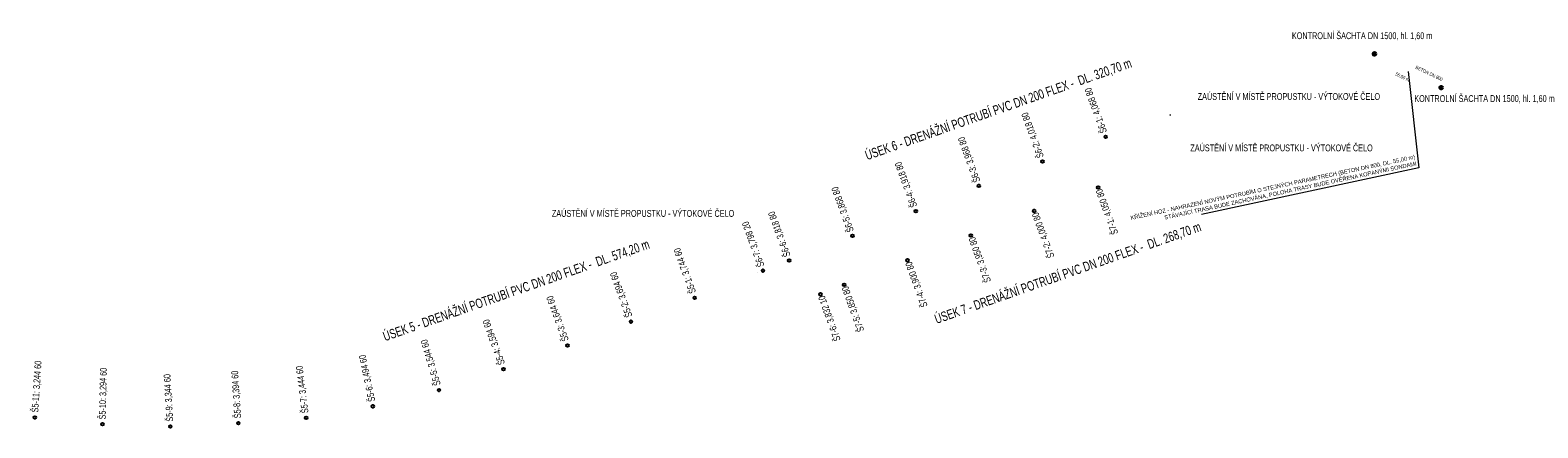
# Model space of a CAD drawing. Header units: metres. Extents: x -642454 to -638417, y -1063890 to -1061935.
# Tile 7 of 11: x -640587 to -639478, y -1063789 to -1063497. Entities that reach past the tile are written whole.
import ezdxf
from ezdxf import colors
from ezdxf.entities.mleader import LeaderData, LeaderLine
from ezdxf.math import Vec2, Vec3

# ---------------------------------------------------------------- set-up
doc = ezdxf.new("R2010")
doc.units = ezdxf.units.M
for name, color, linetype, lineweight in [('100-hrany komunikace', 1, 'Continuous', 18), ('100-popisky', 1, 'Continuous', 18), ('site_voda', 5, 'Continuous', 30)]:
    doc.layers.add(name, color=color, linetype=linetype, lineweight=lineweight)
doc.layers.add('legenda', color=250, linetype='Continuous')
doc.layers.add('objekty na TV-šachta', color=7, linetype='Continuous')
doc.styles.add('Arial', font='arial.ttf', dxfattribs={"width": 0.8})

# ---------------------------------------------------------------- blocks, each defined once
blk = doc.blocks.new('_None')

msp = doc.modelspace()

# ---------------------------------------------------------------- linework, layer by layer
at = {"layer": '100-hrany komunikace', "lineweight": 40}
for centre in [(-639598, -1063514.1), (-639548.9, -1063538.9)]:
    msp.add_circle(centre, 1, dxfattribs=at)
at = {"layer": 'legenda', "color": 2}
for centre in [(-639795.7, -1063575), (-639842.2, -1063593.2), (-639888.9, -1063611.2), (-639801.2, -1063612.4), (-639935.3, -1063629.7), (-639848.2, -1063629.6), (-639981.9, -1063647.8), (-639894.8, -1063647.7), (-640028.5, -1063666), (-639941.4, -1063665.9), (-640047.7, -1063673.5), (-640005.4, -1063690.9), (-639988, -1063684), (-640098, -1063693.4), (-640144.8, -1063711), (-640191.6, -1063728.6), (-640238.5, -1063745.9), (-640286, -1063761.3), (-640334.6, -1063773.3), (-640583.2, -1063781.4), (-640533.5, -1063786.5), (-640483.6, -1063788.1), (-640433.6, -1063785.6), (-640383.8, -1063781.8)]:
    msp.add_circle(centre, 1, dxfattribs=at)
at = {"layer": 'objekty na TV-šachta'}
msp.add_line((-639748.4, -1063559), (-639748.1, -1063559), dxfattribs=at)
msp.add_lwpolyline([(-640051.5, -1063675.1), (-640051.4, -1063675)], dxfattribs=at)

# ---------------------------------------------------------------- texts
at = {"layer": 'site_voda', "color": 1, "lineweight": 40, "style": 'Arial', "width": 0.7}
for s, p in [('KONTROLNÍ ŠACHTA DN 1500, hl. 1,60 m', (-639658.7, -1063503.2)), ('ZAÚSTĚNÍ V MÍSTĚ PROPUSTKU - VÝTOKOVÉ ČELO', (-639728, -1063547.9)), ('KONTROLNÍ ŠACHTA DN 1500, hl. 1,60 m', (-639568.7, -1063549.4)), ('ZAÚSTĚNÍ V MÍSTĚ PROPUSTKU - VÝTOKOVÉ ČELO', (-639733.4, -1063585.7)), ('ZAÚSTĚNÍ V MÍSTĚ PROPUSTKU - VÝTOKOVÉ ČELO', (-640203, -1063633.9))]:
    msp.add_text(s, height=5, dxfattribs=at).set_placement(p)
for s, height, rotation, p in [('ÚSEK 6 - DRENÁŽNÍ POTRUBÍ PVC DN 200 FLEX -  DL. 320,70 m', 7, 19.3716, (-639971.1, -1063592.3)), ('BETON DN 800', 2.5, 334.2988, (-639568.1, -1063524.8)), ('55,00 m', 2.5, 334.2988, (-639582.9, -1063529.7)), ('Š6-1: 4,068 80', 5, 110.0807, (-639794.6, -1063571.3)), ('Š6-2: 4,018 80', 5, 110.0807, (-639841.1, -1063589.5)), ('Š6-3: 3,968 80', 5, 110.0807, (-639887.8, -1063607.5)), ('Š6-4: 3,918 80', 5, 110.0807, (-639934.2, -1063625.9)), ('Š6-5: 3,868 80', 5, 110.0807, (-639980.8, -1063644.1)), ('Š7-1: 4,050 80', 5, 110.0807, (-639786.4, -1063645.9)), ('Š6-6: 3,818 80', 5, 110.0807, (-640027.4, -1063662.3)), ('Š7-2: 4,000 80', 5, 110.0807, (-639833.3, -1063663.1)), ('Š6-7: 3,798 20', 5, 110.0807, (-640046.6, -1063669.7)), ('ÚSEK 7 - DRENÁŽNÍ POTRUBÍ PVC DN 200 FLEX -  DL. 268,70 m', 7, 19.3716, (-639920, -1063712.7)), ('ÚSEK 5 - DRENÁŽNÍ POTRUBÍ PVC DN 200 FLEX -  DL. 574,20 m', 7, 19.3716, (-640325.7, -1063725.5)), ('Š7-3: 3,950 80', 5, 110.0807, (-639879.9, -1063681.2)), ('Š5-1: 3,744 60', 5, 110.0807, (-640096.9, -1063689.2)), ('Š5-2: 3,694 60', 5, 110.0807, (-640143.7, -1063706.8)), ('Š7-4: 3,900 80', 5, 110.0807, (-639926.5, -1063699.3)), ('Š7-5: 3,850 80', 5, 110.0807, (-639973.2, -1063717.4)), ('Š5-3: 3,644 60', 5, 110.0807, (-640190.5, -1063724.4)), ('Š7-6: 3,832 10', 5, 110.0807, (-639990.5, -1063724.3)), ('Š5-4: 3,594 60', 5, 110.0807, (-640237.4, -1063741.7)), ('Š5-5: 3,544 60', 5, 106.8375, (-640284.7, -1063757.2)), ('Š5-11: 3,244 60', 5, 86.2757, (-640580.8, -1063777.9)), ('Š5-6: 3,494 60', 5, 102.0089, (-640332.9, -1063769.3)), ('Š5-10: 3,294 60', 5, 88.6285, (-640531.2, -1063783)), ('Š5-9: 3,344 60', 5, 93.4405, (-640481.5, -1063784.4)), ('Š5-8: 3,394 60', 5, 93.6232, (-640431.6, -1063781.9)), ('Š5-7: 3,444 60', 5, 97.2849, (-640382, -1063778))]:
    msp.add_text(s, height=height, rotation=rotation, dxfattribs=at).set_placement(p)

# ---------------------------------------------------------------- leaders
at = {"layer": '100-popisky'}
ml = msp.add_multileader_mtext('Standard', dxfattribs=at)
ml.set_content('KŘÍŽENÍ HOZ - NAHRAZENÍ NOVÝM POTRUBÍM O STEJNÝCH PARAMETRECH (BETON DN 800, DL. 55,00 m)\\PSTÁVAJÍCÍ TRASA BUDE ZACHOVÁNA, POLOHA TRASY BUDE OVĚŘENA KOPANÝMI SONDAMI', color=256, style='Arial')
ml.set_leader_properties(color=256, linetype='ByLayer', lineweight=-1)
ml.set_arrow_properties(name='NONE')
ml.build(insert=Vec2(0, 0))
ml.multileader.update_dxf_attribs({"has_dogleg": 0, "text_left_attachment_type": 5, "text_right_attachment_type": 5, "dogleg_length": 2, "arrow_head_size": 2})
ctx = ml.context
ctx.base_point, ctx.char_height, ctx.arrow_head_size, ctx.landing_gap_size, ctx.plane_origin, ctx.plane_x_axis, ctx.plane_y_axis = Vec3(-639734.5, -1063634.3), 3, 2, 1, Vec3(-639549.9, -1063558.5), Vec3(0.977591, 0.210514), Vec3(-0.210514, 0.977591)
ctx.left_attachment, ctx.right_attachment, ctx.text_align_type = 5, 5, 2
notes = []
notes.append((ctx, [(1, (1, 1, 0), (-639563.4, -1063597.4), (-0.977591, -0.210514), 2, [(0, [(-639573.2, -1063527.1)], 0, [])])]))
ctx.mtext.insert, ctx.mtext.text_direction, ctx.mtext.rotation, ctx.mtext.width, ctx.mtext.defined_height, ctx.mtext.alignment, ctx.mtext.flow_direction = Vec3(-639568.5, -1063588.2), Vec3(0.977591, 0.210514), 0.212101, 173.749, 6.18, 3, 5
for ctx, leaders in notes:
    for number, flags, end, landing, length, lines in leaders:
        leader = LeaderData()
        leader.index, (leader.has_last_leader_line, leader.has_dogleg_vector, leader.attachment_direction) = number, flags
        leader.last_leader_point, leader.dogleg_vector, leader.dogleg_length = Vec3(end), Vec3(landing), length
        for number, points, colour, breaks in lines:
            line = LeaderLine()
            line.index, line.vertices, line.color, line.breaks = number, Vec3.list(points), colors.encode_raw_color(colour), breaks
            leader.lines.append(line)
        ctx.leaders.append(leader)

doc.saveas('drawing.dxf')
